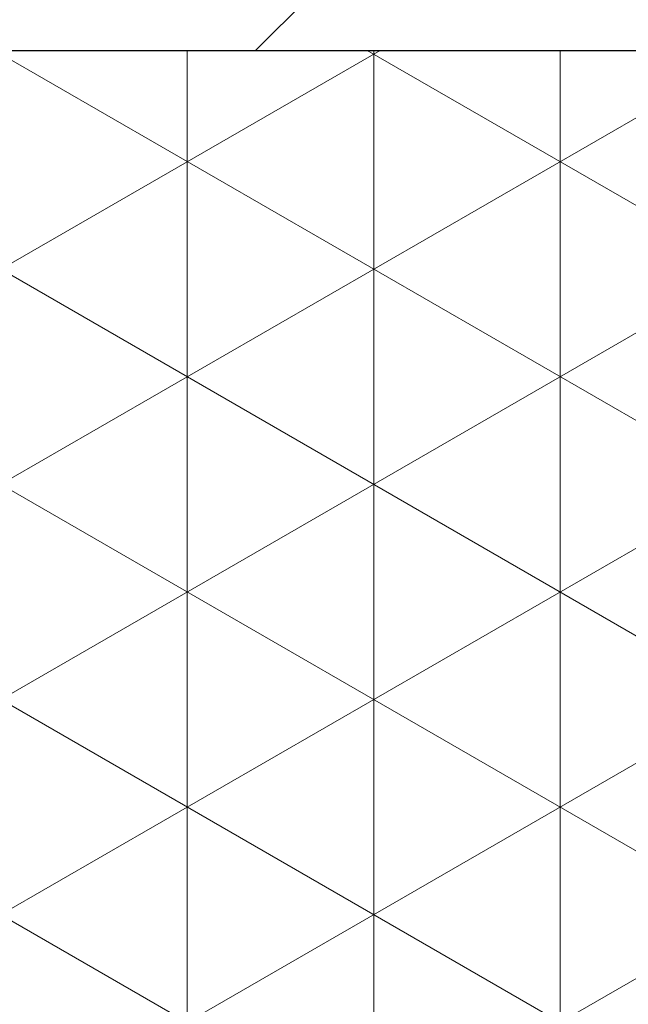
# Model space of a CAD drawing. Header units: millimetres. Extents: x -48448 to 452754, y -13941 to 17062.
# Tile 175 of 256: x 15135.74 to 15140.92, y 3609.96 to 3618.35. Entities that reach past the tile are written whole.
import ezdxf

# ---------------------------------------------------------------- set-up
doc = ezdxf.new("R2010")
doc.units = ezdxf.units.MM

msp = doc.modelspace()

# ---------------------------------------------------------------- hatches: boundary and pattern name
at = {"lineweight": 5}
h = msp.add_hatch(dxfattribs=at)
h.set_pattern_fill('ANSI31', color=256)
h.set_pattern_definition([(45, (-47770.6976, -3756.4557), (-2.24506403, 2.24506403), [])])
h.paths.add_polyline_path([(15251.3816, 3620.0862), (15091.3816, 3620.0862), (15091.3816, 3618.0862), (15251.3816, 3618.0862)])
h = msp.add_hatch(dxfattribs=at)
h.set_pattern_fill('NET3', color=256, scale=0.5, angle=90)
h.set_pattern_definition([(90, (-47770.6976, -3756.4557), (-1.5875, 1e-16), []), (150, (-47770.6976, -3756.4557), (-0.79375, -1.37481533), []), (210, (-47770.6976, -3756.4557), (0.79375, -1.37481533), [])])
h.paths.add_polyline_path([(15211.3816, 3618.0862), (15131.3816, 3618.0862), (15131.3816, 3602.0862), (15211.3816, 3602.0862)])

# ---------------------------------------------------------------- linework, layer by layer
msp.add_line((14973.8829, 3618.0862), (15376.4686, 3618.0862))
msp.add_lwpolyline([(15091.3816, 3618.0862), (15251.3816, 3618.0862), (15251.3816, 3620.0862), (15091.3816, 3620.0862)], close=True)
msp.add_lwpolyline([(15131.3816, 3602.0862), (15211.3816, 3602.0862), (15211.3816, 3618.0862), (15131.3816, 3618.0862)], close=True, dxfattribs=at)

doc.saveas('drawing.dxf')
